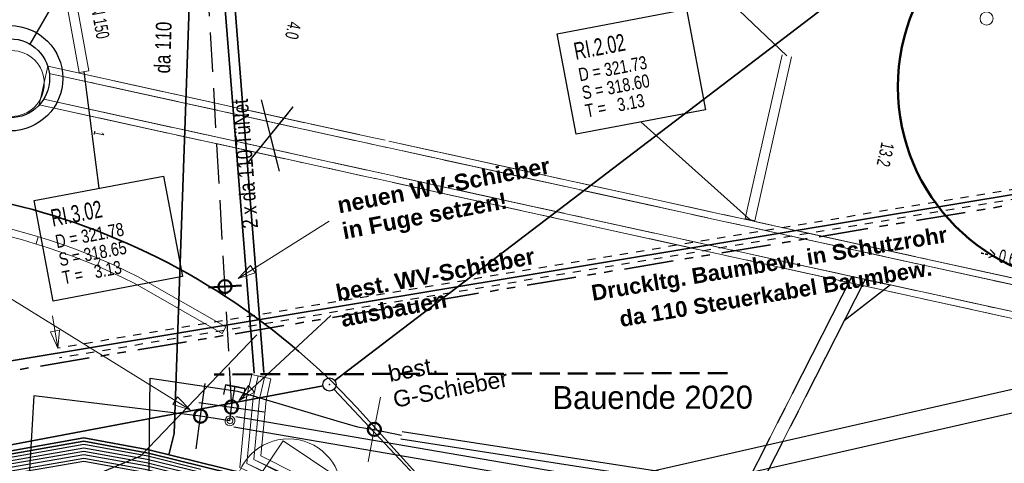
# Model space of a CAD drawing. Extents: x 3503739 to 3504470, y 5375172 to 5375561.
# Tile 20 of 121: x 3504080 to 3504095, y 5375370 to 5375377. Entities that reach past the tile are written whole.
import ezdxf

# ---------------------------------------------------------------- set-up
doc = ezdxf.new("R2010")
doc.units = 0
doc.header["$MEASUREMENT"] = 0
for name, pattern in [('123', [0.25001, 0.12501, -0.125]), ('125', [1.37501, 1.00001, -0.125, 0.125, -0.125]), ('139', [80, 25, -5, 5, -5, 5, -5, 25, -5]), ('202', [2.64, 1.75, -0.38, 0.13, -0.38]), ('237', [1.5, 0.75, -0.18, 0.13, -0.13, 0.13, -0.18]), ('239', [2.09, 0.75, -0.18, 0.75, -0.18, 0.05, -0.18]), ('38', [5.5, 4, -0.5, 0.5, -0.5]), ('39', [4.75, 4, -0.75]), ('49', [1.7001, 0.6001, -0.25, 0.6, -0.25]), ('85', [2.7501, 2.0001, -0.25, 0.25, -0.25]), ('89', [0.85001, 0.30001, -0.125, 0.3, -0.125])]:
    doc.linetypes.add(name, pattern=pattern)
for name, color, linetype in [('$_LISY_$_TMP', 7, 'Continuous'), ('1WB_LICHT_KSR', 7, 'Continuous'), ('4WB_BESTAND_1_BA', 7, 'Continuous'), ('4WB_G_ARMATUR', 7, 'Continuous'), ('4WB_G_LEITUNG', 7, 'Continuous'), ('4WB_KANAL_HA', 7, 'Continuous'), ('4WB_KANALDECKEL', 7, 'Continuous'), ('4WB_KANALISATION', 7, 'Continuous'), ('4WB_WV_ABSCH', 7, 'Continuous'), ('4WB_WV_ABZWEIG', 7, 'Continuous'), ('4WB_WV_ARMATUR', 7, 'Continuous'), ('4WB_WV_LEITUNG', 7, 'Continuous'), ('4WP_KANCAD', 7, 'Continuous'), ('_4WP_BAUBEGINN', 7, 'Continuous'), ('_4WP_DB_KAB_ABBR', 7, 'Continuous'), ('_4WP_GAS', 7, 'Continuous'), ('_4WP_KANCAD_', 7, 'Continuous'), ('_4WP_KANCAD__', 7, 'Continuous'), ('_4WP_KANCADT_', 7, 'Continuous'), ('_4WP_KANCADT__', 7, 'Continuous'), ('_4WP_STADT_BEW_S', 7, 'Continuous'), ('_4WP_SWT-WASSER', 7, 'Continuous'), ('_4WP_T_NET', 7, 'Continuous'), ('_4WP_TELEKOM', 7, 'Continuous'), ('BHM_BAUM_NEU', 7, 'Continuous'), ('K_FLURSTUECKE', 7, 'Continuous'), ('K_GRENZEN', 7, 'Continuous'), ('K_KLEINPUNKTE', 7, 'Continuous'), ('PUNKTHOEHENATTDEF', 7, 'Continuous'), ('PUNKTNUMMERNATTDEF', 7, 'Continuous'), ('PUNKTSPEZIFIKATION', 7, 'Continuous'), ('V_FAHRBAHNRAND', 7, 'Continuous'), ('V_MAUER-UNTEN', 7, 'Continuous'), ('V_WEGRAND', 7, 'Continuous'), ('X_BE_STELE', 7, 'Continuous')]:
    doc.layers.add(name, color=color, linetype=linetype)
doc.styles.add('363', font='ARIALBD.TTF', dxfattribs={"height": 0.25})
doc.styles.add('383', font='TXT', dxfattribs={"width": 0.8, "height": 0.24})
doc.styles.add('40', font='TXT', dxfattribs={"width": 0.7, "height": 0.2})
doc.styles.add('42', font='TXT', dxfattribs={"width": 0.7, "height": 0.26})
doc.styles.add('43', font='TXT', dxfattribs={"width": 0.8, "height": 0.2})
doc.styles.add('441', font='ARIAL.TTF', dxfattribs={"height": 0.25})
doc.styles.add('49', font='TXT', dxfattribs={"width": 0.8, "height": 0.24})
doc.styles.add('497', font='TXT', dxfattribs={"height": 0.35})
doc.styles.add('558', font='ARIALBD.TTF', dxfattribs={"height": 0.24})
doc.styles.add('79', font='TXT', dxfattribs={"width": 0.7, "height": 0.2})
doc.styles.add('80', font='TXT', dxfattribs={"width": 0.7, "height": 0.2})
doc.styles.add('90', font='TXT', dxfattribs={"width": 0.6, "height": 0.16})

# ---------------------------------------------------------------- blocks, each defined once
blk = doc.blocks.new('LEITSYSTEM_BRAUN')
at = {"color": 251, "linetype": 'Continuous', "lineweight": 13}
for points in [[(-0.6, 0.5), (0.6, 0.5), (0.6, -0.5), (-0.6, -0.5), (-0.6, 0.5)], [(-0.3, 0.025), (0.2, 0.025), (0.2, 0.02), (-0.3, 0.02), (-0.3, 0.025)], [(-0.19, 0.02), (0.19, 0.02), (0.19, -0.02), (-0.19, -0.02), (-0.19, 0.02)], [(-0.19, 0.02), (-0.19, -0.02), (-0.09, -0.02), (-0.09, 0.02), (-0.19, 0.02)], [(-0.095, 0.015), (-0.185, 0.015), (-0.185, -0.015), (-0.095, -0.015), (-0.095, 0.015)], [(0.09, 0.02), (0.09, -0.02), (0.19, -0.02), (0.19, 0.02), (0.09, 0.02)], [(0.185, 0.015), (0.095, 0.015), (0.095, -0.015), (0.185, -0.015), (0.185, 0.015)], [(-0.2, -0.02), (0.3, -0.02), (0.3, -0.025), (-0.2, -0.025), (-0.2, -0.02)]]:
    blk.add_lwpolyline(points, dxfattribs=at)
blk = doc.blocks.new('PUNKT')
blk.add_point((0, 0))
at = {"layer": 'PUNKTHOEHENATTDEF', "linetype": 'Continuous', "flags": 1}
blk.add_attdef('PUNKTHOEHE', (1, -0.5), '', height=0.8, dxfattribs=at)
at = {"layer": 'PUNKTNUMMERNATTDEF', "linetype": 'Continuous', "flags": 1}
blk.add_attdef('PUNKTNUMMER', (1, 0.5), '', height=0.8, dxfattribs=at)
at = {"layer": 'PUNKTSPEZIFIKATION', "linetype": 'Continuous', "flags": 1}
blk.add_attdef('PUNKTSPEZIFIKATION', (1, -1.5), '', height=0.8, dxfattribs=at)
blk = doc.blocks.new('RUNDER_DECKEL')
at = {"color": 7, "linetype": 'Continuous', "lineweight": 13}
blk.add_circle((0.000004, 0), 0.5, dxfattribs=at)
blk = doc.blocks.new('21_LEITUNGSABS_')
at = {"color": 4, "linetype": 'Continuous', "lineweight": 25}
for p, q in [((0, 1), (-1, 1)), ((0, -1), (-1, -1))]:
    blk.add_line(p, q, dxfattribs=at)
blk.add_lwpolyline([(0, 0), (0, 1), (0, -1), (0, 0)], dxfattribs=at)
blk = doc.blocks.new('0117E_SWX1')
at = {"color": 4, "linetype": 'Continuous', "lineweight": 18}
for points in [[(0, -1, -1), (0, 1)], [(-0.583333, 0, -1), (0.583333, 0)], [(0.583333, 0, -1), (-0.583333, 0)], [(0, 1, -1), (0, -1)]]:
    blk.add_lwpolyline(points, format="xyb", dxfattribs=at)
blk = doc.blocks.new('M_ARMATUR_SCHIEB')
at = {"color": 4, "linetype": 'Continuous', "lineweight": 25}
blk.add_lwpolyline([(0, 1), (0, 0), (0, -1)], dxfattribs=at)
blk = doc.blocks.new('01_LAGE_ROHRVERB')
at = {"color": 6, "linetype": 'Continuous', "lineweight": 18}
blk.add_lwpolyline([(0, 1), (0, 0), (0, -1)], dxfattribs=at)
blk = doc.blocks.new('ALG_00093')
at = {"color": 1, "linetype": 'Continuous', "lineweight": 13}
blk.add_lwpolyline([(0, 0), (0.3773, 0.09625), (0.3773, -0.09625), (0, 0)], dxfattribs=at)
blk = doc.blocks.new('10-VERMARKT')
at = {"color": 252, "linetype": 'Continuous', "lineweight": 25}
blk.add_circle((0, 0), 0.5, dxfattribs=at)
blk = doc.blocks.new('503')
at = {"color": 7, "linetype": 'Continuous', "lineweight": 13}
blk.add_circle((0, 0), 0.5, dxfattribs=at)

msp = doc.modelspace()

# ---------------------------------------------------------------- linework, layer by layer
at = {"layer": '1WB_LICHT_KSR', "color": 190, "linetype": 'Continuous', "lineweight": 35}
for points in [[(3504097.025, 5375367.877), (3504085.013, 5375369.557), (3504081.646, 5375370.387), (3504080.658, 5375370.567), (3504079.349, 5375370.337), (3504073.689, 5375369.317), (3504066.631, 5375368.087), (3504060.473, 5375367.047), (3504056.834, 5375366.247), (3504053.368, 5375365.387), (3504051.174, 5375363.707), (3504045.316, 5375361.977), (3504042.748, 5375361.685), (3504042.657, 5375361.674), (3504037.429, 5375364.312), (3504036.423, 5375365.022), (3504033.447, 5375370.041), (3504033.278, 5375372.103), (3504033.154, 5375372.857), (3504031.838, 5375379.607), (3504031.349, 5375381.827), (3504035.462, 5375388.048)], [(3504097.018, 5375367.828), (3504085.006, 5375369.507), (3504081.637, 5375370.338), (3504080.658, 5375370.516), (3504079.358, 5375370.288), (3504073.698, 5375369.268), (3504066.639, 5375368.038), (3504060.481, 5375366.998), (3504056.846, 5375366.198), (3504053.39, 5375365.341), (3504051.197, 5375363.662), (3504045.326, 5375361.928), (3504042.842, 5375361.646), (3504037.489, 5375364.333), (3504036.461, 5375365.057), (3504033.496, 5375370.057), (3504033.328, 5375372.107), (3504033.203, 5375372.867), (3504031.887, 5375379.617), (3504031.402, 5375381.817), (3504035.501, 5375388.017)]]:
    msp.add_lwpolyline(points, dxfattribs=at)
at = {"layer": '4WB_BESTAND_1_BA', "color": 250, "linetype": '202', "lineweight": 25}
for points in [[(3504035.15, 5375388.296), (3504030.925, 5375381.907), (3504031.446, 5375379.527), (3504032.762, 5375372.777), (3504032.878, 5375372.071), (3504033.055, 5375369.913), (3504036.119, 5375364.742), (3504037.255, 5375363.946), (3504042.505, 5375361.299), (3504043.182, 5375361.378), (3504045.386, 5375361.634), (3504051.335, 5375363.392), (3504053.522, 5375365.065), (3504056.914, 5375365.904), (3504059.048, 5375366.375), (3504060.527, 5375366.753), (3504066.679, 5375367.793), (3504073.743, 5375369.023), (3504079.403, 5375370.043), (3504080.658, 5375370.261), (3504081.589, 5375370.093), (3504083.27, 5375369.676), (3504084.957, 5375369.157), (3504096.969, 5375367.485)], [(3504096.962, 5375367.436), (3504084.95, 5375369.107), (3504083.258, 5375369.627), (3504081.579, 5375370.044), (3504080.658, 5375370.21), (3504079.412, 5375369.994), (3504073.752, 5375368.974), (3504066.687, 5375367.744), (3504060.537, 5375366.704), (3504059.034, 5375366.321), (3504056.925, 5375365.855), (3504053.544, 5375365.019), (3504051.358, 5375363.347), (3504045.396, 5375361.585), (3504042.676, 5375361.269), (3504037.268, 5375363.997), (3504036.157, 5375364.777), (3504033.104, 5375369.929), (3504032.928, 5375372.075), (3504032.811, 5375372.787), (3504031.495, 5375379.537), (3504030.978, 5375381.897), (3504035.189, 5375388.265)], [(3504096.983, 5375367.583), (3504084.971, 5375369.257), (3504083.294, 5375369.774), (3504081.609, 5375370.191), (3504080.658, 5375370.363), (3504079.385, 5375370.141), (3504073.725, 5375369.121), (3504066.663, 5375367.891), (3504060.507, 5375366.851), (3504056.881, 5375366.051), (3504053.456, 5375365.203), (3504051.266, 5375363.527), (3504045.356, 5375361.781), (3504043.191, 5375361.529), (3504042.529, 5375361.457), (3504037.333, 5375364.075), (3504036.233, 5375364.847), (3504033.202, 5375369.961), (3504033.028, 5375372.083), (3504032.909, 5375372.807), (3504031.593, 5375379.557), (3504031.084, 5375381.877), (3504035.267, 5375388.203)], [(3504096.976, 5375367.534), (3504084.964, 5375369.207), (3504083.282, 5375369.725), (3504081.599, 5375370.142), (3504080.658, 5375370.312), (3504079.394, 5375370.092), (3504073.734, 5375369.072), (3504066.671, 5375367.842), (3504060.517, 5375366.802), (3504056.892, 5375366.002), (3504053.478, 5375365.157), (3504051.289, 5375363.482), (3504045.366, 5375361.732), (3504042.703, 5375361.422), (3504037.337, 5375364.132), (3504036.271, 5375364.882), (3504033.251, 5375369.977), (3504033.078, 5375372.087), (3504032.958, 5375372.816), (3504031.642, 5375379.567), (3504031.137, 5375381.867), (3504035.306, 5375388.172)], [(3504097.011, 5375367.779), (3504084.999, 5375369.457), (3504081.628, 5375370.289), (3504080.658, 5375370.465), (3504079.367, 5375370.239), (3504073.707, 5375369.219), (3504066.647, 5375367.989), (3504060.489, 5375366.949), (3504056.858, 5375366.149), (3504053.412, 5375365.295), (3504051.22, 5375363.617), (3504045.336, 5375361.879), (3504042.878, 5375361.6), (3504042.73, 5375361.581), (3504042.642, 5375361.569), (3504037.411, 5375364.204), (3504036.347, 5375364.952), (3504033.349, 5375370.009), (3504033.178, 5375372.095), (3504033.056, 5375372.837), (3504031.74, 5375379.587), (3504031.243, 5375381.847), (3504035.384, 5375388.11)], [(3504097.004, 5375367.73), (3504084.992, 5375369.407), (3504081.619, 5375370.24), (3504080.658, 5375370.414), (3504079.376, 5375370.19), (3504073.716, 5375369.17), (3504066.655, 5375367.94), (3504060.497, 5375366.9), (3504056.87, 5375366.1), (3504053.434, 5375365.249), (3504051.243, 5375363.572), (3504045.346, 5375361.83), (3504042.81, 5375361.541), (3504042.605, 5375361.644), (3504037.437, 5375364.247), (3504036.385, 5375364.987), (3504033.398, 5375370.025), (3504033.228, 5375372.099), (3504033.105, 5375372.847), (3504031.789, 5375379.597), (3504031.296, 5375381.837), (3504035.423, 5375388.079)]]:
    msp.add_lwpolyline(points, dxfattribs=at)
at = {"layer": '4WB_BESTAND_1_BA', "color": 116, "linetype": 'Continuous', "lineweight": 13}
for points in [[(3504096.975, 5375367.533), (3504084.949, 5375369.21), (3504083.027, 5375370.119), (3504083.129, 5375371.191), (3504083.209, 5375371.532), (3504083.403, 5375371.486), (3504083.327, 5375371.159), (3504083.239, 5375370.239), (3504085.007, 5375369.404), (3504097.005, 5375367.731)], [(3504096.982, 5375367.582), (3504084.955, 5375369.26), (3504083.133, 5375370.179), (3504083.228, 5375371.175), (3504083.306, 5375371.509), (3504083.5, 5375371.463), (3504083.426, 5375371.143), (3504083.345, 5375370.297), (3504085.015, 5375369.454), (3504097.012, 5375367.78)]]:
    msp.add_lwpolyline(points, dxfattribs=at)
at = {"layer": '4WB_BESTAND_1_BA', "color": 251, "linetype": 'Continuous', "lineweight": 13}
for points in [[(3504096.99, 5375367.632), (3504084.978, 5375369.307), (3504083.133, 5375370.179), (3504083.228, 5375371.175), (3504083.306, 5375371.509)], [(3504096.997, 5375367.681), (3504084.985, 5375369.357), (3504083.239, 5375370.238), (3504083.327, 5375371.159), (3504083.403, 5375371.486)]]:
    msp.add_lwpolyline(points, dxfattribs=at)
at = {"layer": '4WB_G_LEITUNG', "color": 6, "linetype": 'Continuous', "lineweight": 25}
for points in [[(3504246.974, 5375392.842), (3504246.699, 5375392.832), (3504242.119, 5375392.652), (3504234.771, 5375392.232), (3504230.382, 5375391.911), (3504223.206, 5375390.27), (3504222.992, 5375390.221), (3504211.033, 5375388.771), (3504204.936, 5375387.641), (3504199.237, 5375386.48), (3504187.555, 5375384.021), (3504175.855, 5375381.951), (3504164.039, 5375379.701), (3504152.23, 5375377.371), (3504140.423, 5375375.161), (3504134.932, 5375373.991), (3504133.701, 5375373.851), (3504132.546, 5375373.671), (3504120.984, 5375371.601), (3504109.253, 5375369.351), (3504103.161, 5375368.172), (3504097.397, 5375368.821), (3504085.494, 5375370.661)], [(3504085.477, 5375370.552), (3504097.382, 5375368.712), (3504103.166, 5375368.061), (3504109.274, 5375369.243), (3504121.004, 5375371.493), (3504132.565, 5375373.562), (3504133.716, 5375373.742), (3504134.949, 5375373.882), (3504140.444, 5375375.053), (3504152.251, 5375377.263), (3504164.06, 5375379.593), (3504175.875, 5375381.843), (3504187.576, 5375383.913), (3504199.26, 5375386.373), (3504204.957, 5375387.533), (3504211.05, 5375388.662), (3504223.011, 5375390.112), (3504223.231, 5375390.163), (3504230.399, 5375391.802), (3504234.778, 5375392.122), (3504242.124, 5375392.542), (3504246.704, 5375392.722), (3504246.978, 5375392.732)], [(3504082.729, 5375356.674), (3504082.633, 5375357.187), (3504083.243, 5375359.343), (3504082.706, 5375363.607), (3504082.591, 5375365.007), (3504082.086, 5375366.547), (3504081.853, 5375367.567), (3504081.638, 5375369.387), (3504081.663, 5375371.477), (3504082.992, 5375371.277), (3504084.504, 5375370.827)], [(3504084.504, 5375370.827), (3504084.816, 5375370.737), (3504085.072, 5375370.697), (3504085.485, 5375370.607)]]:
    msp.add_lwpolyline(points, dxfattribs=at)
at = {"layer": '4WB_KANAL_HA', "color": 7, "linetype": '85', "lineweight": 25}
for p, q in [((3504083.352, 5375375.707), (3504083.626, 5375374.623)), ((3504083.138, 5375374.73), (3504083.84, 5375375.6)), ((3504092.332, 5375373.022), (3504085.715, 5375360.01)), ((3504092.534, 5375372.977), (3504085.893, 5375359.919))]:
    msp.add_line(p, q, dxfattribs=at)
at = {"layer": '4WB_KANAL_HA', "color": 7, "linetype": 'Continuous', "lineweight": 13}
msp.add_line((3504092.332, 5375373.022), (3504092.534, 5375372.977), dxfattribs=at)
at = {"layer": '4WB_KANAL_HA', "color": 7, "linetype": '139', "lineweight": 25}
msp.add_lwpolyline([(3504092.534, 5375372.977), (3504092.921, 5375372.892), (3504092.213, 5375372.347)], dxfattribs=at)
at = {"layer": '4WB_KANALISATION', "color": 7, "linetype": 'Continuous', "lineweight": 13}
msp.add_line((3504079.979, 5375375.628), (3504080.108, 5375376.214), dxfattribs=at)
at = {"layer": '4WB_KANALISATION', "color": 7, "linetype": '85', "lineweight": 18}
for p, q in [((3504080.108, 5375376.214), (3504103.656, 5375371.05)), ((3504080.131, 5375376.106), (3504103.589, 5375370.963)), ((3504079.979, 5375375.628), (3504103.527, 5375370.464)), ((3504080.046, 5375375.715), (3504103.504, 5375370.572))]:
    msp.add_line(p, q, dxfattribs=at)
at = {"layer": '4WB_KANALISATION', "color": 7, "linetype": 'Continuous', "lineweight": 25}
for radius in [0.8, 0.6]:
    msp.add_circle((3504079.536, 5375376.032, 318.42), radius, dxfattribs=at)
at = {"layer": '4WB_WV_LEITUNG', "color": 4, "linetype": 'Continuous', "lineweight": 25}
for points in [[(3504082.965, 5375370.893), (3504094.819, 5375368.856), (3504103.099, 5375367.628), (3504109.267, 5375369.035), (3504121.131, 5375371.435), (3504132.968, 5375373.265), (3504133.786, 5375373.445), (3504134.385, 5375373.576), (3504140.417, 5375374.905), (3504150.912, 5375376.805), (3504162.835, 5375379.175)], [(3504082.938, 5375370.735), (3504094.794, 5375368.698), (3504103.106, 5375367.465), (3504109.3, 5375368.878), (3504121.159, 5375371.278), (3504132.997, 5375373.108), (3504133.821, 5375373.288), (3504134.42, 5375373.419), (3504140.448, 5375374.748), (3504150.942, 5375376.648), (3504162.866, 5375379.018)], [(3504082.877, 5375370.827), (3504082.9, 5375371.037), (3504082.955, 5375371.347)], [(3504082.877, 5375370.827), (3504082.431, 5375370.897), (3504079.897, 5375371.207), (3504079.683, 5375367.567), (3504079.943, 5375367.457), (3504080.298, 5375367.427)]]:
    msp.add_lwpolyline(points, dxfattribs=at)
at = {"layer": '4WP_KANCAD', "color": 7, "linetype": '38', "lineweight": 18}
for p, q in [((3504080.108, 5375376.214), (3504103.656, 5375371.05)), ((3504080.131, 5375376.106), (3504103.589, 5375370.963)), ((3504079.979, 5375375.628), (3504103.527, 5375370.464)), ((3504080.046, 5375375.715), (3504103.504, 5375370.572)), ((3504083.352, 5375375.707), (3504083.626, 5375374.623)), ((3504083.138, 5375374.73), (3504083.84, 5375375.6)), ((3504092.332, 5375373.022), (3504085.715, 5375360.01)), ((3504092.534, 5375372.977), (3504085.893, 5375359.919))]:
    msp.add_line(p, q, dxfattribs=at)
at = {"layer": '4WP_KANCAD', "color": 7, "linetype": '39', "lineweight": 18}
msp.add_lwpolyline([(3504092.534, 5375372.977), (3504092.921, 5375372.892), (3504092.213, 5375372.347)], dxfattribs=at)
at = {"layer": '4WP_KANCAD', "color": 7, "linetype": 'Continuous', "lineweight": 18}
for radius in [0.8, 0.6]:
    msp.add_circle((3504079.536, 5375376.032, 318.42), radius, dxfattribs=at)
at = {"layer": '_4WP_BAUBEGINN', "color": 1, "linetype": '89', "lineweight": 50}
msp.add_line((3504090.44, 5375371.552), (3504082.639, 5375371.533), dxfattribs=at)
at = {"layer": '_4WP_DB_KAB_ABBR', "color": 250, "linetype": 'Continuous', "lineweight": 25}
for p, q in [((3504085.081, 5375369.109), (3504117.986, 5375376.578)), ((3504085.081, 5375369.109), (3504117.986, 5375376.578)), ((3504085.159, 5375368.767), (3504118.064, 5375376.237)), ((3504085.159, 5375368.767), (3504118.064, 5375376.237))]:
    msp.add_line(p, q, dxfattribs=at)
at = {"layer": '_4WP_GAS', "color": 220, "linetype": 'Continuous', "lineweight": 50}
msp.add_circle((3504085.072, 5375370.697), 0.1, dxfattribs=at)
at = {"layer": '_4WP_KANCAD_', "color": 7, "linetype": '125', "lineweight": 18}
for p, q in [((3504083.352, 5375375.707), (3504083.626, 5375374.623)), ((3504083.138, 5375374.73), (3504083.84, 5375375.6)), ((3504092.332, 5375373.022), (3504085.715, 5375360.01)), ((3504092.534, 5375372.977), (3504085.893, 5375359.919))]:
    msp.add_line(p, q, dxfattribs=at)
at = {"layer": '_4WP_KANCAD_', "color": 7, "linetype": '239', "lineweight": 18}
for points in [[(3504079.979, 5375375.628), (3504103.527, 5375370.464), (3504103.656, 5375371.05), (3504080.108, 5375376.214)], [(3504080.046, 5375375.715), (3504103.504, 5375370.572), (3504103.589, 5375370.963), (3504080.131, 5375376.106)], [(3504092.534, 5375372.977), (3504092.921, 5375372.892), (3504092.213, 5375372.347)]]:
    msp.add_lwpolyline(points, dxfattribs=at)
at = {"layer": '_4WP_KANCAD_', "color": 7, "linetype": 'Continuous', "lineweight": 25}
for radius in [0.8, 0.6]:
    msp.add_circle((3504079.536, 5375376.032, 318.42), radius, dxfattribs=at)
at = {"layer": '_4WP_KANCAD__', "color": 1, "linetype": 'Continuous', "lineweight": 18}
for points in [[(3504080.341, 5375377.469), (3504080.584, 5375376.121), (3504080.732, 5375376.147), (3504080.489, 5375377.495)], [(3504091.27, 5375376.391), (3504090.709, 5375373.9), (3504090.855, 5375373.868), (3504091.416, 5375376.359)]]:
    msp.add_lwpolyline(points, dxfattribs=at)
at = {"layer": '_4WP_KANCADT_', "color": 7, "linetype": 'Continuous', "lineweight": 25}
msp.add_line((3504079.838, 5375376.55), (3504085.637, 5375386.504), dxfattribs=at)
at = {"layer": '_4WP_KANCADT__', "color": 1, "linetype": 'Continuous', "lineweight": 25}
for p, q in [((3504091.343, 5375376.375), (3504089.966, 5375377.684)), ((3504080.658, 5375376.134), (3504080.883, 5375374.361)), ((3504090.782, 5375373.884), (3504089.125, 5375375.368))]:
    msp.add_line(p, q, dxfattribs=at)
at = {"layer": '_4WP_KANCADT__', "color": 7, "linetype": 'Continuous', "lineweight": 18}
for points in [[(3504087.853, 5375376.708), (3504089.818, 5375377.081), (3504090.107, 5375375.554), (3504088.142, 5375375.181), (3504087.853, 5375376.708)], [(3504079.901, 5375374.174), (3504081.866, 5375374.547), (3504082.155, 5375373.02), (3504080.19, 5375372.647), (3504079.901, 5375374.174)]]:
    msp.add_lwpolyline(points, dxfattribs=at)
at = {"layer": '_4WP_KANCADT__', "color": 1, "linetype": 'Continuous', "lineweight": 25}
for points in [[(3504087.853, 5375376.708), (3504089.818, 5375377.081), (3504090.107, 5375375.554), (3504088.142, 5375375.181), (3504087.853, 5375376.708)], [(3504079.901, 5375374.174), (3504081.866, 5375374.547), (3504082.155, 5375373.02), (3504080.19, 5375372.647), (3504079.901, 5375374.174)]]:
    msp.add_lwpolyline(points, dxfattribs=at)
at = {"layer": '_4WP_STADT_BEW_S', "color": 1, "linetype": '123', "lineweight": 25}
for p, q in [((3504096.327, 5375374.6), (3504080.261, 5375371.932)), ((3504096.352, 5375374.452), (3504080.285, 5375371.784))]:
    msp.add_line(p, q, dxfattribs=at)
at = {"layer": '_4WP_STADT_BEW_S', "color": 1, "linetype": 'Continuous', "lineweight": 18}
msp.add_line((3504080.261, 5375371.932), (3504080.179, 5375372.425), dxfattribs=at)
at = {"layer": '_4WP_STADT_BEW_S', "color": 35, "linetype": '237', "lineweight": 35}
msp.add_lwpolyline([(3504077.035, 5375371.168), (3504096.364, 5375374.378, 0.105774), (3504098.873, 5375375.366, -0.222583), (3504101.343, 5375375.734), (3504112.757, 5375372.328), (3504115.045, 5375371.48, 0.135235), (3504115.575, 5375371.434)], format="xyb", dxfattribs=at)
at = {"layer": '_4WP_STADT_BEW_S', "color": 5, "linetype": 'Continuous', "lineweight": 35}
msp.add_lwpolyline([(3504096.34, 5375374.526), (3504077.01, 5375371.316)], dxfattribs=at)
at = {"layer": '_4WP_SWT-WASSER', "color": 4, "linetype": '49', "lineweight": 25}
msp.add_line((3504082.906, 5375371.037), (3504082.413, 5375379.697), dxfattribs=at)
at = {"layer": '_4WP_SWT-WASSER', "color": 1, "linetype": 'Continuous', "lineweight": 18}
for p, q in [((3504083.001, 5375372.992), (3504084.385, 5375373.862)), ((3504082.271, 5375370.996), (3504079.146, 5375372.928)), ((3504083.01, 5375371.133), (3504084.411, 5375372.427))]:
    msp.add_line(p, q, dxfattribs=at)
at = {"layer": '_4WP_SWT-WASSER', "color": 4, "linetype": 'Continuous', "lineweight": 50}
msp.add_line((3504082.552, 5375372.853), (3504083.051, 5375372.882), dxfattribs=at)
for centre in [(3504082.802, 5375372.867), (3504082.431, 5375370.897)]:
    msp.add_circle(centre, 0.1, dxfattribs=at)
at = {"layer": '_4WP_SWT-WASSER', "color": 2, "linetype": 'Continuous', "lineweight": 50}
msp.add_circle((3504082.9, 5375371.037), 0.1, dxfattribs=at)
at = {"layer": '_4WP_T_NET', "color": 32, "linetype": 'Continuous', "lineweight": 35}
for p, q in [((3504083.244, 5375371.551), (3504082.595, 5375379.737)), ((3504083.394, 5375371.563), (3504082.745, 5375379.748))]:
    msp.add_line(p, q, dxfattribs=at)
at = {"layer": '_4WP_TELEKOM', "color": 114, "linetype": 'Continuous', "lineweight": 35}
msp.add_lwpolyline([(3504081.949, 5375370.312), (3504082.028, 5375370.633), (3504082.302, 5375378.415, 0.023006), (3504082.294, 5375379.15), (3504082.263, 5375379.688)], format="xyb", dxfattribs=at)
at = {"layer": 'BHM_BAUM_NEU', "color": 91, "linetype": 'Continuous', "lineweight": 50}
msp.add_circle((3504096.031, 5375375.902), 3, dxfattribs=at)
at = {"layer": 'K_FLURSTUECKE', "color": 252, "linetype": 'Continuous', "lineweight": 35}
for p, q in [((3504093.107, 5375378.02), (3504084.47, 5375371.441)), ((3504084.47, 5375371.441), (3504093.107, 5375378.02)), ((3504093.107, 5375378.02), (3504084.47, 5375371.441)), ((3504084.47, 5375371.441), (3504093.107, 5375378.02)), ((3504084.292, 5375371.361), (3504050.198, 5375364.919)), ((3504050.198, 5375364.919), (3504084.292, 5375371.361)), ((3504084.292, 5375371.361), (3504050.198, 5375364.919)), ((3504050.198, 5375364.919), (3504084.292, 5375371.361)), ((3504088.792, 5375366.693), (3504084.458, 5375371.307)), ((3504084.458, 5375371.307), (3504088.792, 5375366.693)), ((3504088.792, 5375366.693), (3504084.458, 5375371.307)), ((3504084.458, 5375371.307), (3504088.792, 5375366.693))]:
    msp.add_line(p, q, dxfattribs=at)
at = {"layer": 'V_FAHRBAHNRAND', "color": 250, "linetype": 'Continuous', "lineweight": 35}
msp.add_line((3504084.805, 5375371.029, 321.45), (3504086.822, 5375368.802, 321.466), dxfattribs=at)
msp.add_line((3504084.805, 5375371.029, 321.45), (3504086.822, 5375368.802, 321.466), dxfattribs=at)
msp.add_lwpolyline([(3504074.766, 5375374.155, -0.268601), (3504084.805, 5375371.029)], format="xyb", dxfattribs=at)
msp.add_lwpolyline([(3504074.766, 5375374.155, -0.268601), (3504084.805, 5375371.029)], format="xyb", dxfattribs=at)
at = {"layer": 'V_MAUER-UNTEN', "color": 250, "linetype": 'Continuous', "lineweight": 13}
for p, q in [((3504079.963, 5375373.625), (3504079.93, 5375373.516)), ((3504079.963, 5375373.625), (3504079.93, 5375373.516)), ((3504080.903, 5375373.285), (3504080.858, 5375373.179)), ((3504080.903, 5375373.285), (3504080.858, 5375373.179)), ((3504081.484, 5375373.016, 321.579), (3504082.816, 5375372.253, 321.584)), ((3504081.484, 5375373.016, 321.579), (3504082.816, 5375372.253, 321.584)), ((3504081.43, 5375372.915, 321.579), (3504082.759, 5375372.154, 321.584)), ((3504081.43, 5375372.915, 321.579), (3504082.759, 5375372.154, 321.584)), ((3504082.816, 5375372.253, 321.584), (3504082.759, 5375372.154, 321.584)), ((3504082.816, 5375372.253, 321.584), (3504082.759, 5375372.154, 321.584))]:
    msp.add_line(p, q, dxfattribs=at)
for points in [[(3504075.022, 5375373.805, -0.174019), (3504081.484, 5375373.016)], [(3504075.022, 5375373.805, -0.174019), (3504081.484, 5375373.016)], [(3504075.045, 5375373.692, -0.173992), (3504081.43, 5375372.915)], [(3504075.045, 5375373.692, -0.173992), (3504081.43, 5375372.915)]]:
    msp.add_lwpolyline(points, format="xyb", dxfattribs=at)
at = {"layer": 'V_WEGRAND', "color": 250, "linetype": 'Continuous', "lineweight": 25}
for p, q in [((3504081.524, 5375370.296, 321.631), (3504083.288, 5375372.136, 321.55)), ((3504081.524, 5375370.296, 321.631), (3504083.288, 5375372.136, 321.55)), ((3504079.529, 5375369.468, 321.726), (3504081.524, 5375370.296, 321.631)), ((3504079.529, 5375369.468, 321.726), (3504081.524, 5375370.296, 321.631))]:
    msp.add_line(p, q, dxfattribs=at)
at = {"layer": 'X_BE_STELE', "color": 12, "linetype": 'Continuous', "lineweight": 13}
msp.add_circle((3504083.767, 5375369.747), 0.806, dxfattribs=at)

# ---------------------------------------------------------------- block references
at = {"layer": '$_LISY_$_TMP', "color": 7, "xscale": 0.699999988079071, "yscale": 0.699999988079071}
for p, rotation in [((3504083.001, 5375372.992), 32.11878089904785), ((3504080.261, 5375371.932), 99.42681884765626), ((3504083.01, 5375371.133), 42.7220500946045), ((3504082.271, 5375370.996), 148.2627227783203)]:
    msp.add_blockref('ALG_00093', p, dxfattribs=dict(at, rotation=rotation))
at = {"layer": '4WB_G_ARMATUR', "color": 7, "xscale": 0.5, "yscale": 0.5, "rotation": 349.4128858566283}
msp.add_blockref('01_LAGE_ROHRVERB', (3504085.072, 5375370.697), dxfattribs=at)
at = {"layer": '4WB_KANALDECKEL', "color": 7}
msp.add_blockref('RUNDER_DECKEL', (3504079.555, 5375375.953), dxfattribs=at)
at = {"layer": '4WB_WV_ABSCH', "color": 7, "xscale": 0.1500000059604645, "yscale": 0.1500000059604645, "rotation": 79.93929748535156}
msp.add_blockref('21_LEITUNGSABS_', (3504082.955, 5375371.347), dxfattribs=at)
at = {"layer": '4WB_WV_ABZWEIG', "color": 7, "xscale": 0.07500000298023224, "yscale": 0.07500000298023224, "rotation": 126.99931640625}
msp.add_blockref('0117E_SWX1', (3504082.877, 5375370.827), dxfattribs=at)
at = {"layer": '4WB_WV_ARMATUR', "color": 7, "xscale": 0.5, "yscale": 0.5}
for p, rotation in [((3504082.431, 5375370.897), 172.052751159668), ((3504082.9, 5375371.037), 81.84449157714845)]:
    msp.add_blockref('M_ARMATUR_SCHIEB', p, dxfattribs=dict(at, rotation=rotation))
at = {"layer": 'K_GRENZEN', "color": 7, "xscale": 0.2, "yscale": 0.2}
msp.add_blockref('10-VERMARKT', (3504084.39, 5375371.38), dxfattribs=at)
at = {"layer": 'K_GRENZEN', "color": 7}
msp.add_blockref('PUNKT', (3504084.39, 5375371.38), dxfattribs=at)
at = {"layer": 'K_KLEINPUNKTE', "color": 7, "xscale": 0.2, "yscale": 0.2}
msp.add_blockref('503', (3504094.38, 5375376.94), dxfattribs=at)
at = {"layer": 'X_BE_STELE', "color": 7, "rotation": 56.00703735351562}
msp.add_blockref('LEITSYSTEM_BRAUN', (3504083.767, 5375369.747), dxfattribs=at)

# ---------------------------------------------------------------- texts
at = {"layer": '_4WP_BAUBEGINN', "color": 7, "linetype": 'Continuous', "style": '497'}
msp.add_text('Bauende 2020', height=0.35, rotation=0.1409, dxfattribs=at).set_placement((3504087.782, 5375371.005))
at = {"layer": '_4WP_GAS', "color": 6, "linetype": 'Continuous', "style": '441'}
for s, p in [('best.', (3504085.309, 5375371.418)), ('G-Schieber', (3504085.383, 5375371.025))]:
    msp.add_text(s, height=0.25, rotation=10.737, dxfattribs=at).set_placement(p)
at = {"layer": '_4WP_KANCADT_', "color": 7, "linetype": 'Continuous'}
for s, height, rotation, style, width, p in [('4.0', 0.2, 257.6323, '80', 0.7, (3504083.768, 5375376.906)), ('1', 0.16, 257.6323, '90', 0.6, (3504080.817, 5375375.242)), ('13.2', 0.2, 257.6323, '80', 0.7, (3504092.785, 5375375.072)), ('--> 0.6 % 25.1 m DN 400 SB', 0.2, 347.6323, '79', 0.7, (3504094.27, 5375373.303))]:
    msp.add_text(s, height=height, rotation=rotation, dxfattribs=dict(at, style=style, width=width)).set_placement(p)
at = {"layer": '_4WP_KANCADT__', "color": 1, "linetype": 'Continuous'}
for s, height, rotation, style, width, p in [('--> DN 150', 0.2, 280.2188, '40', 0.7, (3504080.689, 5375377.525)), ('RI.2.02', 0.26, 10.737, '42', 0.7, (3504088.135, 5375376.312)), ('D = 321.73', 0.2, 10.737, '43', 0.8, (3504088.197, 5375375.984)), ('S = 318.60', 0.2, 10.737, '43', 0.8, (3504088.249, 5375375.709)), ('T =   3.13', 0.2, 10.737, '43', 0.8, (3504088.301, 5375375.434)), ('RI.3.02', 0.26, 10.737, '42', 0.7, (3504080.183, 5375373.778)), ('D = 321.78', 0.2, 10.737, '43', 0.8, (3504080.245, 5375373.45)), ('S = 318.65', 0.2, 10.737, '43', 0.8, (3504080.297, 5375373.175)), ('T =   3.13', 0.2, 10.737, '43', 0.8, (3504080.349, 5375372.9))]:
    msp.add_text(s, height=height, rotation=rotation, dxfattribs=dict(at, style=style, width=width)).set_placement(p)
at = {"layer": '_4WP_STADT_BEW_S', "color": 5, "linetype": 'Continuous', "style": '558'}
for s, p in [('Druckltg. Baumbew. in Schutzrohr', (3504088.394, 5375372.65)), ('da 110 Steuerkabel Baumbew.', (3504088.821, 5375372.252))]:
    msp.add_text(s, height=0.24, rotation=9.4268, dxfattribs=at).set_placement(p)
at = {"layer": '_4WP_SWT-WASSER', "color": 7, "linetype": 'Continuous', "style": '363'}
for s, p in [('neuen WV-Schieber', (3504084.537, 5375373.978)), ('in Fuge setzen!', (3504084.611, 5375373.585)), ('best. WV-Schieber', (3504084.515, 5375372.644)), ('ausbauen', (3504084.589, 5375372.251))]:
    msp.add_text(s, height=0.25, rotation=10.737, dxfattribs=at).set_placement(p)
at = {"layer": '_4WP_T_NET', "color": 34, "linetype": 'Continuous', "style": '49', "width": 0.8}
msp.add_text('2 x da 110 TüNet', height=0.24, rotation=94.5305, dxfattribs=at).set_placement((3504083.304, 5375373.76))
at = {"layer": '_4WP_TELEKOM', "color": 255, "linetype": 'Continuous', "style": '383', "width": 0.8}
msp.add_text('da 110', height=0.24, rotation=87.9873, dxfattribs=at).set_placement((3504081.965, 5375376.103))

doc.saveas('drawing.dxf')
